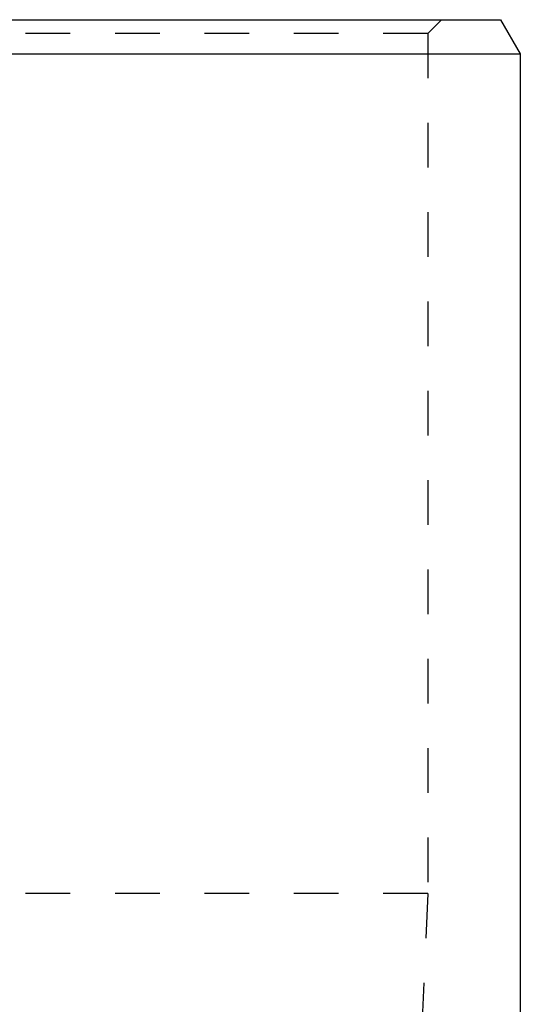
# Model space of a CAD drawing. Header units: millimetres. Extents: x 312 to 688, y 240 to 717.
# Tile 22 of 22: x 539 to 612, y 568 to 712. Entities that reach past the tile are written whole.
import ezdxf

# ---------------------------------------------------------------- set-up
doc = ezdxf.new("R2010")
doc.units = ezdxf.units.MM
doc.header["$LTSCALE"] = 65.185185
doc.linetypes.add('HIDDEN', pattern=[0.2, 0.1, -0.1])
doc.layers.get('0').update_dxf_attribs({"linetype": 'CONTINUOUS'})
doc.layers.add('KOERPER', color=7, linetype='CONTINUOUS')

msp = doc.modelspace()

# ---------------------------------------------------------------- linework, layer by layer
at = {"color": 7, "linetype": 'Continuous'}
for p, q in [((390.39, 711.75), (609.61, 711.75)), ((609.61, 711.75), (612.5, 706.75)), ((387.5, 706.75), (612.5, 706.75))]:
    msp.add_line(p, q, dxfattribs=at)
at = {"color": 8, "linetype": 'HIDDEN'}
for q in [(601, 711.75), (401, 709.75)]:
    msp.add_line((599, 709.75), q, dxfattribs=at)
at = {"layer": 'KOERPER', "color": 8, "linetype": 'HIDDEN'}
for p, q in [((599, 709.75), (599, 584.25)), ((599, 584.25), (401, 584.25)), ((599, 584.25), (597.5, 551.25))]:
    msp.add_line(p, q, dxfattribs=at)
at = {"layer": 'KOERPER', "color": 7, "linetype": 'Continuous'}
msp.add_line((612.5, 706.75), (612.5, 517.04), dxfattribs=at)

doc.saveas('drawing.dxf')
